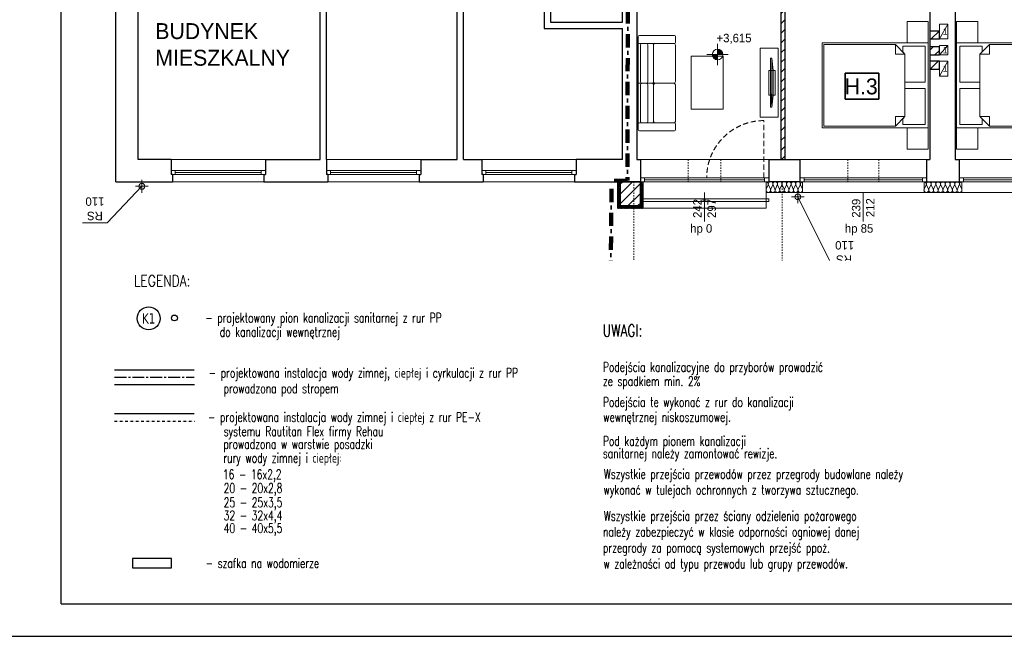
# Model space of a CAD drawing. Extents: x -220312 to -8310, y -91840 to 81907.
# Tile 56 of 128: x -199068 to -180492, y 21409 to 33044. Entities that reach past the tile are written whole.
import ezdxf
from ezdxf.enums import TextEntityAlignment as Align
from ezdxf.lldxf.tags import DXFTag

# ---------------------------------------------------------------- set-up
doc = ezdxf.new("R2010")
doc.units = 0
doc.header["$MEASUREMENT"] = 0
doc.set_wipeout_variables(frame=1)
for name, pattern in [('CENTER2', [1.125, 0.75, -0.125, 0.125, -0.125]), ('DASHDOT', [1, 0.5, -0.25, 0, -0.25]), ('Hidden Line', [50, 25, -25]), ('Krawędzie ukryte', [150, 100, -50]), ('Kreski i kropki', [450, 250, -100, 0, -100])]:
    doc.linetypes.add(name, pattern=pattern)
for name, color, linetype in [('#kan_san-op', 34, 'Continuous'), ('#op-co', 3, 'Continuous'), ('#opisy', 252, 'Continuous')]:
    doc.layers.add(name, color=color, linetype=linetype)
for name, color, linetype, lineweight in [('#ks', 34, 'Continuous', 30), ('_MK_TEKST', 3, 'Continuous', 18), ('Arch balustrady_Nr_Pióra__21', 7, 'Continuous', 9), ('Arch opisy_Nr_Pióra__21', 7, 'Continuous', 9), ('Arch rynny_Nr_Pióra__21', 7, 'Continuous', 9), ('Arch stropy_Nr_Pióra__21', 7, 'Continuous', 9), ('Arch wyburzenia_Nr_Pióra__46', 5, 'Continuous', 13), ('Arch ściany nośne_Nr_Pióra__21', 7, 'Continuous', 9), ('Arch ściany nośne_Nr_Pióra__27', 7, 'Continuous', 30), ('INWENT DACH_Nr_Pióra__101', 8, 'Continuous', 13), ('INWENT KONST. DREWNIANA_Nr_Pióra__20', 1, 'Continuous', 100), ('INWENT OPISY_Nr_Pióra__21', 7, 'Continuous', 9), ('INWENT RURY SPUSTOWE_Nr_Pióra__21', 7, 'Continuous', 9), ('INWENT RZĘDNE_Nr_Pióra__21', 7, 'Continuous', 9), ('INWENT. OKNA_Nr_Pióra__5', 7, 'Continuous', 13), ('INWENT.ŚCIANY_Nr_Pióra__1', 7, 'Continuous', 25), ('INWENT.ŚCIANY_Nr_Pióra__101', 8, 'Continuous', 13), ('IS_Ciepła_woda', 1, 'DASHDOT', 30), ('IS_Cyrkulacja', 223, 'CYRKULACJ1', 30), ('IS_Zimna_woda', 5, 'SOLID', 30), ('Istniejące kominy_Nr_Pióra__21', 7, 'Continuous', 9), ('Istniejące kominy_Nr_Pióra__5', 7, 'Continuous', 13), ('PODKŁAD', 252, 'Continuous', 35), ('RAMKA', 255, 'Continuous', 35), ('woda', 5, 'Continuous', 53)]:
    doc.layers.add(name, color=color, linetype=linetype, lineweight=lineweight)
for name, color, linetype, lineweight, true_color in [('Arch ocieplenie_Nr_Pióra__22', 7, 'Continuous', 9, 0x7f7f7f), ('Arch ocieplenie_Nr_Pióra__24', 7, 'Continuous', 9, 0x029e21), ('Arch okna_Nr_Pióra__4', 7, 'Continuous', 9, 0x029e21), ('Arch wyposazenie_Nr_Pióra__9', 7, 'Continuous', 13, 0x3dad99)]:
    doc.layers.add(name, color=color, linetype=linetype, lineweight=lineweight, true_color=true_color)
doc.styles.add('GENERATED_STYLE_2', font='txt')
doc.styles.add('GENERATED_STYLE_4', font='txt')
doc.styles.add('GENERATED_STYLE_6', font='txt')
doc.styles.add('GLOWNE', font='verdana.ttf')
doc.styles.add('ROMANS', font='romans.shx', dxfattribs={"width": 0.85, "height": 0.11})
doc.styles.get("Standard").update_dxf_attribs({"font": 'txt', "bigfont": 'BIGFONT.SHX'})
doc.linetypes.add('CYRKULACJ1', pattern='A,2.5,-1.5,["~",Standard,S=1,R=0,X=-0.5,Y=-0.4],-1.5', length=5.5)
tags = doc.linetypes.add('SOLID', pattern=[10, 10, 0]).pattern_tags.tags
tags[6:7] = [DXFTag(74, 4), DXFTag(75, 0), DXFTag(340, '0'), DXFTag(46, 0.0), DXFTag(50, 0.0), DXFTag(44, 0.0), DXFTag(45, 0.0)]
tags[4:5] = [DXFTag(74, 4), DXFTag(75, 0), DXFTag(340, '0'), DXFTag(46, 0.0), DXFTag(50, 0.0), DXFTag(44, 0.0), DXFTag(45, 0.0)]
pattern_1 = [(45, (0, 0), (-91.92388, 91.92388), [])]

# ---------------------------------------------------------------- blocks, each defined once
blk = doc.blocks.new('p1')
at = {"layer": 'Arch ściany nośne_Nr_Pióra__21', "linetype": 'Continuous'}
h = blk.add_hatch(dxfattribs=at)
h.set_pattern_fill('Common_Brick', color=252, style=0, pattern_type=2)
h.set_pattern_definition(pattern_1)
h.paths.add_polyline_path([(-184627, 30405), (-184627, 34175), (-184707, 34255), (-184707, 30405)], flags=0)
h = blk.add_hatch(dxfattribs=at)
h.set_pattern_fill('Common_Brick', color=252, style=0, pattern_type=2)
h.set_pattern_definition(pattern_1)
h.paths.add_polyline_path([(-181717, 32680), (-181717, 32830), (-181897, 32830), (-181897, 32680)], flags=0)
h = blk.add_hatch(dxfattribs=at)
h.set_pattern_fill('Common_Brick', color=252, style=0, pattern_type=2)
h.set_pattern_definition(pattern_1)
h.paths.add_polyline_path([(-181717, 32380), (-181717, 32530), (-181897, 32530), (-181897, 32380)], flags=0)
h = blk.add_hatch(dxfattribs=at)
h.set_pattern_fill('Common_Brick', color=252, style=0, pattern_type=2)
h.set_pattern_definition(pattern_1)
h.paths.add_polyline_path([(-181717, 32110), (-181717, 32260), (-181897, 32260), (-181897, 32110)], flags=0)
h = blk.add_hatch(dxfattribs=at)
h.set_pattern_fill('Common_Brick', color=252, style=0, pattern_type=2)
h.set_pattern_definition(pattern_1)
h.paths.add_polyline_path([(-187737, 29985), (-187737, 29535), (-187357, 29535), (-187357, 29985)], flags=0)
at = {"layer": 'INWENT RZĘDNE_Nr_Pióra__21', "linetype": 'Continuous'}
for points in [[(-185901, 32388), (-186001, 32388), (-185993, 32350), (-185971, 32317), (-185939, 32295), (-185901, 32288)], [(-185901, 32388), (-185801, 32388), (-185808, 32426), (-185830, 32459), (-185862, 32480), (-185901, 32488)]]:
    blk.add_hatch(color=252, dxfattribs=at).paths.add_polyline_path(points, flags=0)
at = {"color": 252}
for p, q in [((-183493, 31543), (-183493, 32037)), ((-183493, 32037), (-182857, 32037)), ((-182857, 32037), (-182857, 31543)), ((-182857, 31543), (-183493, 31543))]:
    blk.add_line(p, q, dxfattribs=at)
at = {"layer": 'Arch balustrady_Nr_Pióra__21', "color": 252, "linetype": 'Continuous'}
for p, q in [((-187357, 29665), (-187357, 29615)), ((-187357, 29665), (-187307, 29665)), ((-187307, 29615), (-187357, 29615)), ((-187307, 29665), (-187307, 29615)), ((-187307, 29665), (-184987, 29665)), ((-187307, 29615), (-184987, 29615)), ((-186172, 29665), (-186172, 29615)), ((-186172, 29665), (-186122, 29665)), ((-186122, 29615), (-186172, 29615)), ((-186122, 29665), (-186122, 29615)), ((-184987, 29665), (-184987, 29615)), ((-184987, 29665), (-184937, 29665)), ((-184937, 29615), (-184987, 29615)), ((-184937, 29665), (-184937, 29615))]:
    blk.add_line(p, q, dxfattribs=at)
at = {"layer": 'Arch ocieplenie_Nr_Pióra__22', "color": 252, "linetype": 'Continuous'}
for p, q in [((-184984, 29844), (-184948, 29925)), ((-184941, 29925), (-184905, 29844)), ((-184898, 29844), (-184862, 29925)), ((-184854, 29925), (-184819, 29844)), ((-184811, 29844), (-184775, 29925)), ((-184768, 29925), (-184732, 29844)), ((-184725, 29844), (-184689, 29925)), ((-184682, 29925), (-184646, 29844)), ((-184639, 29844), (-184603, 29925)), ((-184596, 29925), (-184560, 29844)), ((-184553, 29844), (-184517, 29925)), ((-184509, 29925), (-184474, 29844)), ((-184466, 29844), (-184430, 29925)), ((-184423, 29925), (-184387, 29844)), ((-184380, 29844), (-184344, 29925)), ((-184337, 29925), (-184301, 29844)), ((-182004, 29844), (-181966, 29925)), ((-181959, 29925), (-181922, 29844)), ((-181914, 29844), (-181877, 29925)), ((-181870, 29925), (-181832, 29844)), ((-181825, 29844), (-181788, 29925)), ((-181780, 29925), (-181743, 29844)), ((-181736, 29844), (-181698, 29925)), ((-181691, 29925), (-181654, 29844)), ((-181646, 29844), (-181609, 29925)), ((-181601, 29925), (-181564, 29844)), ((-181557, 29844), (-181520, 29925)), ((-181512, 29925), (-181475, 29844)), ((-181467, 29844), (-181430, 29925)), ((-181423, 29925), (-181386, 29844)), ((-181378, 29844), (-181341, 29925)), ((-181333, 29925), (-181296, 29844))]:
    blk.add_line(p, q, dxfattribs=at)
for centre, major_axis, ratio, start_param, end_param in [((-184987, 29942), (43.1, 0), 0.986333, 5.870392, 7.853982), ((-184901, 29942), (43.1, 0), 0.986333, 5.870392, 9.837571), ((-184815, 29942), (43.1, 0), 0.986333, 5.870392, 9.837571), ((-184729, 29942), (43.1, 0), 0.986333, 5.870392, 9.837571), ((-184642, 29942), (43.1, 0), 0.986333, 5.870392, 9.837571), ((-184556, 29942), (43.1, 0), 0.986333, 5.870392, 9.837571), ((-184470, 29942), (43.1, 0), 0.986333, 5.870392, 9.837571), ((-184384, 29942), (43.1, 0), 0.986333, 5.870392, 9.837571), ((-184297, 29942), (43.1, 0), 0.986333, 1.570796, 3.554385), ((-182007, 29942), (44.7, 0), 0.951846, 5.870392, 7.853982), ((-181918, 29942), (44.7, 0), 0.951846, 5.870392, 9.837571), ((-181829, 29942), (44.7, 0), 0.951846, 5.870392, 9.837571), ((-181739, 29942), (44.7, 0), 0.951846, 5.870392, 9.837571), ((-181650, 29942), (44.7, 0), 0.951846, 5.870392, 9.837571), ((-181561, 29942), (44.7, 0), 0.951846, 5.870392, 9.837571), ((-181471, 29942), (44.7, 0), 0.951846, 5.870392, 9.837571), ((-181382, 29942), (44.7, 0), 0.951846, 5.870392, 9.837571), ((-181292, 29942), (44.7, 0), 0.951846, 1.570796, 3.554385), ((-184944, 29827), (43.1, 0), 0.986333, 2.728799, 6.695979), ((-184858, 29827), (43.1, 0), 0.986333, 2.728799, 6.695979), ((-184772, 29827), (43.1, 0), 0.986333, 2.728799, 6.695979), ((-184686, 29827), (43.1, 0), 0.986333, 2.728799, 6.695979), ((-184599, 29827), (43.1, 0), 0.986333, 2.728799, 6.695979), ((-184513, 29827), (43.1, 0), 0.986333, 2.728799, 6.695979), ((-184427, 29827), (43.1, 0), 0.986333, 2.728799, 6.695979), ((-184341, 29827), (43.1, 0), 0.986333, 2.728799, 6.695979), ((-181963, 29827), (44.7, 0), 0.951846, 2.728799, 6.695979), ((-181873, 29827), (44.7, 0), 0.951846, 2.728799, 6.695979), ((-181784, 29827), (44.7, 0), 0.951846, 2.728799, 6.695979), ((-181695, 29827), (44.7, 0), 0.951846, 2.728799, 6.695979), ((-181605, 29827), (44.7, 0), 0.951846, 2.728799, 6.695979), ((-181516, 29827), (44.7, 0), 0.951846, 2.728799, 6.695979), ((-181426, 29827), (44.7, 0), 0.951846, 2.728799, 6.695979), ((-181337, 29827), (44.7, 0), 0.951846, 2.728799, 6.695979)]:
    blk.add_ellipse(centre, major_axis=major_axis, ratio=ratio, start_param=start_param, end_param=end_param, dxfattribs=at)
at = {"layer": 'Arch ocieplenie_Nr_Pióra__24', "color": 252, "linetype": 'Continuous'}
for p, q in [((-187772, 29984), (-187752, 29975)), ((-187752, 29973), (-187772, 29964)), ((-187772, 29963), (-187752, 29954)), ((-187752, 29952), (-187772, 29943)), ((-187772, 29941), (-187752, 29932)), ((-187752, 29930), (-187772, 29921)), ((-187772, 29920), (-187752, 29911)), ((-187752, 29909), (-187772, 29900)), ((-187322, 29984), (-187342, 29975)), ((-187342, 29973), (-187322, 29964)), ((-187322, 29963), (-187342, 29954)), ((-187342, 29952), (-187322, 29943)), ((-187322, 29941), (-187342, 29932)), ((-187342, 29930), (-187322, 29921)), ((-187322, 29920), (-187342, 29911)), ((-187342, 29909), (-187322, 29900)), ((-187772, 29898), (-187752, 29889)), ((-187752, 29888), (-187772, 29879)), ((-187772, 29877), (-187752, 29868)), ((-187752, 29866), (-187772, 29857)), ((-187772, 29855), (-187752, 29846)), ((-187752, 29845), (-187772, 29836)), ((-187772, 29834), (-187752, 29825)), ((-187752, 29823), (-187772, 29814)), ((-187772, 29813), (-187752, 29804)), ((-187752, 29802), (-187772, 29793)), ((-187772, 29791), (-187752, 29782)), ((-187752, 29780), (-187772, 29771)), ((-187772, 29770), (-187752, 29761)), ((-187752, 29759), (-187772, 29750)), ((-187772, 29748), (-187752, 29739)), ((-187752, 29738), (-187772, 29729)), ((-187772, 29727), (-187752, 29718)), ((-187322, 29898), (-187342, 29889)), ((-187342, 29888), (-187322, 29879)), ((-187322, 29877), (-187342, 29868)), ((-187342, 29866), (-187322, 29857)), ((-187322, 29855), (-187342, 29846)), ((-187342, 29845), (-187322, 29836)), ((-187322, 29834), (-187342, 29825)), ((-187342, 29823), (-187322, 29814)), ((-187322, 29813), (-187342, 29804)), ((-187342, 29802), (-187322, 29793)), ((-187322, 29791), (-187342, 29782)), ((-187342, 29780), (-187322, 29771)), ((-187322, 29770), (-187342, 29761)), ((-187342, 29759), (-187322, 29750)), ((-187322, 29748), (-187342, 29739)), ((-187342, 29738), (-187322, 29729)), ((-187322, 29727), (-187342, 29718)), ((-187752, 29716), (-187772, 29707)), ((-187772, 29705), (-187752, 29696)), ((-187752, 29695), (-187772, 29686)), ((-187772, 29684), (-187752, 29675)), ((-187752, 29673), (-187772, 29664)), ((-187772, 29663), (-187752, 29654)), ((-187752, 29652), (-187772, 29643)), ((-187772, 29641), (-187752, 29632)), ((-187752, 29630), (-187772, 29621)), ((-187772, 29620), (-187752, 29611)), ((-187752, 29609), (-187772, 29600)), ((-187772, 29598), (-187752, 29589)), ((-187752, 29588), (-187772, 29579)), ((-187772, 29577), (-187752, 29568)), ((-187752, 29566), (-187772, 29557)), ((-187772, 29555), (-187752, 29546)), ((-187752, 29545), (-187772, 29536)), ((-187342, 29716), (-187322, 29707)), ((-187322, 29705), (-187342, 29696)), ((-187342, 29695), (-187322, 29686)), ((-187322, 29684), (-187342, 29675)), ((-187342, 29673), (-187322, 29664)), ((-187322, 29663), (-187342, 29654)), ((-187342, 29652), (-187322, 29643)), ((-187322, 29641), (-187342, 29632)), ((-187342, 29630), (-187322, 29621)), ((-187322, 29620), (-187342, 29611)), ((-187342, 29609), (-187322, 29600)), ((-187322, 29598), (-187342, 29589)), ((-187342, 29588), (-187322, 29579)), ((-187322, 29577), (-187342, 29568)), ((-187342, 29566), (-187322, 29557)), ((-187322, 29555), (-187342, 29546)), ((-187342, 29545), (-187322, 29536)), ((-187787, 29500), (-187778, 29520)), ((-187776, 29520), (-187767, 29500)), ((-187766, 29500), (-187757, 29520)), ((-187755, 29520), (-187747, 29500)), ((-187745, 29500), (-187736, 29520)), ((-187734, 29520), (-187726, 29500)), ((-187724, 29500), (-187715, 29520)), ((-187713, 29520), (-187705, 29500)), ((-187703, 29500), (-187694, 29520)), ((-187693, 29520), (-187684, 29500)), ((-187682, 29500), (-187673, 29520)), ((-187672, 29520), (-187663, 29500)), ((-187661, 29500), (-187653, 29520)), ((-187651, 29520), (-187642, 29500)), ((-187640, 29500), (-187632, 29520)), ((-187630, 29520), (-187621, 29500)), ((-187620, 29500), (-187611, 29520)), ((-187609, 29520), (-187600, 29500)), ((-187599, 29500), (-187590, 29520)), ((-187588, 29520), (-187580, 29500)), ((-187578, 29500), (-187569, 29520)), ((-187567, 29520), (-187559, 29500)), ((-187557, 29500), (-187548, 29520)), ((-187547, 29520), (-187538, 29500)), ((-187536, 29500), (-187527, 29520)), ((-187526, 29520), (-187517, 29500)), ((-187515, 29500), (-187507, 29520)), ((-187505, 29520), (-187496, 29500)), ((-187494, 29500), (-187486, 29520)), ((-187484, 29520), (-187475, 29500)), ((-187473, 29500), (-187465, 29520)), ((-187463, 29520), (-187454, 29500)), ((-187453, 29500), (-187444, 29520)), ((-187442, 29520), (-187433, 29500)), ((-187432, 29500), (-187423, 29520)), ((-187421, 29520), (-187413, 29500)), ((-187411, 29500), (-187402, 29520)), ((-187400, 29520), (-187392, 29500)), ((-187390, 29500), (-187381, 29520)), ((-187380, 29520), (-187371, 29500)), ((-187369, 29500), (-187360, 29520)), ((-187359, 29520), (-187350, 29500)), ((-187348, 29500), (-187340, 29520)), ((-187338, 29520), (-187329, 29500)), ((-187327, 29500), (-187319, 29520)), ((-187317, 29520), (-187308, 29500))]:
    blk.add_line(p, q, dxfattribs=at)
for centre, major_axis, ratio, start_param, end_param in [((-187777, 29974), (0, -10.7), 0.992498, 2.728799, 6.695979), ((-187777, 29953), (0, -10.7), 0.992498, 2.728799, 6.695979), ((-187777, 29931), (0, -10.7), 0.992498, 2.728799, 6.695979), ((-187777, 29910), (0, -10.7), 0.992498, 2.728799, 6.695979), ((-187748, 29985), (0, -10.7), 0.992498, 5.870392, 7.853982), ((-187748, 29963), (0, -10.7), 0.992498, 5.870392, 9.837571), ((-187748, 29942), (0, -10.7), 0.992498, 5.870392, 9.837571), ((-187748, 29921), (0, -10.7), 0.992498, 5.870392, 9.837571), ((-187748, 29899), (0, -10.7), 0.992498, 5.870392, 9.837571), ((-187347, 29963), (0, -10.7), 0.992498, 2.7288, 6.695979), ((-187347, 29942), (0, -10.7), 0.992498, 2.7288, 6.695979), ((-187347, 29921), (0, -10.7), 0.992498, 2.7288, 6.695979), ((-187347, 29899), (0, -10.7), 0.992498, 2.7288, 6.695979), ((-187347, 29985), (0, -10.7), 0.992498, 4.712389, 6.695979), ((-187318, 29974), (0, -10.7), 0.992498, 5.870392, 9.837571), ((-187318, 29953), (0, -10.7), 0.992498, 5.870392, 9.837571), ((-187318, 29931), (0, -10.7), 0.992498, 5.870392, 9.837571), ((-187318, 29910), (0, -10.7), 0.992498, 5.870392, 9.837571), ((-187777, 29888), (0, -10.7), 0.992498, 2.728799, 6.695979), ((-187777, 29867), (0, -10.7), 0.992498, 2.728799, 6.695979), ((-187777, 29846), (0, -10.7), 0.992498, 2.728799, 6.695979), ((-187777, 29824), (0, -10.7), 0.992498, 2.728799, 6.695979), ((-187777, 29803), (0, -10.7), 0.992498, 2.728799, 6.695979), ((-187777, 29781), (0, -10.7), 0.992498, 2.728799, 6.695979), ((-187777, 29760), (0, -10.7), 0.992498, 2.728799, 6.695979), ((-187777, 29738), (0, -10.7), 0.992498, 2.728799, 6.695979), ((-187777, 29717), (0, -10.7), 0.992498, 2.728799, 6.695979), ((-187748, 29878), (0, -10.7), 0.992498, 5.870392, 9.837571), ((-187748, 29856), (0, -10.7), 0.992498, 5.870392, 9.837571), ((-187748, 29835), (0, -10.7), 0.992498, 5.870392, 9.837571), ((-187748, 29813), (0, -10.7), 0.992498, 5.870392, 9.837571), ((-187748, 29792), (0, -10.7), 0.992498, 5.870392, 9.837571), ((-187748, 29771), (0, -10.7), 0.992498, 5.870392, 9.837571), ((-187748, 29749), (0, -10.7), 0.992498, 5.870392, 9.837571), ((-187748, 29728), (0, -10.7), 0.992498, 5.870392, 9.837571), ((-187347, 29878), (0, -10.7), 0.992498, 2.7288, 6.695979), ((-187347, 29856), (0, -10.7), 0.992498, 2.7288, 6.695979), ((-187347, 29835), (0, -10.7), 0.992498, 2.7288, 6.695979), ((-187347, 29813), (0, -10.7), 0.992498, 2.7288, 6.695979), ((-187347, 29792), (0, -10.7), 0.992498, 2.7288, 6.695979), ((-187347, 29771), (0, -10.7), 0.992498, 2.7288, 6.695979), ((-187347, 29749), (0, -10.7), 0.992498, 2.7288, 6.695979), ((-187347, 29728), (0, -10.7), 0.992498, 2.7288, 6.695979), ((-187318, 29888), (0, -10.7), 0.992498, 5.870392, 9.837571), ((-187318, 29867), (0, -10.7), 0.992498, 5.870392, 9.837571), ((-187318, 29846), (0, -10.7), 0.992498, 5.870392, 9.837571), ((-187318, 29824), (0, -10.7), 0.992498, 5.870392, 9.837571), ((-187318, 29803), (0, -10.7), 0.992498, 5.870392, 9.837571), ((-187318, 29781), (0, -10.7), 0.992498, 5.870392, 9.837571), ((-187318, 29760), (0, -10.7), 0.992498, 5.870392, 9.837571), ((-187318, 29738), (0, -10.7), 0.992498, 5.870392, 9.837571), ((-187318, 29717), (0, -10.7), 0.992498, 5.870392, 9.837571), ((-187777, 29696), (0, -10.7), 0.992498, 2.728799, 6.695979), ((-187777, 29674), (0, -10.7), 0.992498, 2.728799, 6.695979), ((-187777, 29653), (0, -10.7), 0.992498, 2.728799, 6.695979), ((-187777, 29631), (0, -10.7), 0.992498, 2.728799, 6.695979), ((-187777, 29610), (0, -10.7), 0.992498, 2.728799, 6.695979), ((-187777, 29588), (0, -10.7), 0.992498, 2.728799, 6.695979), ((-187777, 29567), (0, -10.7), 0.992498, 2.728799, 6.695979), ((-187777, 29546), (0, -10.7), 0.992498, 2.728799, 6.695979), ((-187748, 29706), (0, -10.7), 0.992498, 5.870392, 9.837571), ((-187748, 29685), (0, -10.7), 0.992498, 5.870392, 9.837571), ((-187748, 29663), (0, -10.7), 0.992498, 5.870392, 9.837571), ((-187748, 29642), (0, -10.7), 0.992498, 5.870392, 9.837571), ((-187748, 29621), (0, -10.7), 0.992498, 5.870392, 9.837571), ((-187748, 29599), (0, -10.7), 0.992498, 5.870392, 9.837571), ((-187748, 29578), (0, -10.7), 0.992498, 5.870392, 9.837571), ((-187748, 29556), (0, -10.7), 0.992498, 5.870392, 9.837571), ((-187748, 29535), (0, -10.7), 0.992498, 1.570796, 3.554385), ((-187347, 29706), (0, -10.7), 0.992498, 2.7288, 6.695979), ((-187347, 29685), (0, -10.7), 0.992498, 2.7288, 6.695979), ((-187347, 29663), (0, -10.7), 0.992498, 2.7288, 6.695979), ((-187347, 29642), (0, -10.7), 0.992498, 2.7288, 6.695979), ((-187347, 29621), (0, -10.7), 0.992498, 2.7288, 6.695979), ((-187347, 29599), (0, -10.7), 0.992498, 2.7288, 6.695979), ((-187347, 29578), (0, -10.7), 0.992498, 2.7288, 6.695979), ((-187347, 29556), (0, -10.7), 0.992498, 2.7288, 6.695979), ((-187347, 29535), (0, -10.7), 0.992498, 2.7288, 4.712389), ((-187318, 29696), (0, -10.7), 0.992498, 5.870392, 9.837571), ((-187318, 29674), (0, -10.7), 0.992498, 5.870392, 9.837571), ((-187318, 29653), (0, -10.7), 0.992498, 5.870392, 9.837571), ((-187318, 29631), (0, -10.7), 0.992498, 5.870392, 9.837571), ((-187318, 29610), (0, -10.7), 0.992498, 5.870392, 9.837571), ((-187318, 29588), (0, -10.7), 0.992498, 5.870392, 9.837571), ((-187318, 29567), (0, -10.7), 0.992498, 5.870392, 9.837571), ((-187318, 29546), (0, -10.7), 0.992498, 5.870392, 9.837571), ((-187777, 29495), (0, 10.6), 0.981276, 1.158003, 5.125183), ((-187787, 29524), (0, 10.6), 0.981276, 4.299596, 6.283185), ((-187767, 29524), (0, 10.6), 0.981276, 4.299595, 8.266774), ((-187756, 29495), (0, 10.6), 0.981276, 1.158003, 5.125183), ((-187746, 29524), (0, 10.6), 0.981276, 4.299595, 8.266774), ((-187735, 29495), (0, 10.6), 0.981276, 1.158003, 5.125183), ((-187725, 29524), (0, 10.6), 0.981276, 4.299595, 8.266774), ((-187714, 29495), (0, 10.6), 0.981276, 1.158003, 5.125183), ((-187704, 29524), (0, 10.6), 0.981276, 4.299595, 8.266774), ((-187693, 29495), (0, 10.6), 0.981276, 1.158003, 5.125183), ((-187683, 29524), (0, 10.6), 0.981276, 4.299595, 8.266774), ((-187673, 29495), (0, 10.6), 0.981276, 1.158003, 5.125183), ((-187662, 29524), (0, 10.6), 0.981276, 4.299595, 8.266774), ((-187652, 29495), (0, 10.6), 0.981276, 1.158003, 5.125183), ((-187641, 29524), (0, 10.6), 0.981276, 4.299595, 8.266774), ((-187631, 29495), (0, 10.6), 0.981276, 1.158003, 5.125183), ((-187620, 29524), (0, 10.6), 0.981276, 4.299595, 8.266774), ((-187610, 29495), (0, 10.6), 0.981276, 1.158003, 5.125183), ((-187600, 29524), (0, 10.6), 0.981276, 4.299595, 8.266774), ((-187589, 29495), (0, 10.6), 0.981276, 1.158003, 5.125183), ((-187579, 29524), (0, 10.6), 0.981276, 4.299595, 8.266774), ((-187568, 29495), (0, 10.6), 0.981276, 1.158003, 5.125183), ((-187558, 29524), (0, 10.6), 0.981276, 4.299595, 8.266774), ((-187547, 29495), (0, 10.6), 0.981276, 1.158003, 5.125183), ((-187537, 29524), (0, 10.6), 0.981276, 4.299595, 8.266774), ((-187527, 29495), (0, 10.6), 0.981276, 1.158003, 5.125183), ((-187516, 29524), (0, 10.6), 0.981276, 4.299595, 8.266774), ((-187506, 29495), (0, 10.6), 0.981276, 1.158003, 5.125183), ((-187495, 29524), (0, 10.6), 0.981276, 4.299595, 8.266774), ((-187485, 29495), (0, 10.6), 0.981276, 1.158003, 5.125183), ((-187474, 29524), (0, 10.6), 0.981276, 4.299595, 8.266774), ((-187464, 29495), (0, 10.6), 0.981276, 1.158003, 5.125183), ((-187453, 29524), (0, 10.6), 0.981276, 4.299595, 8.266774), ((-187443, 29495), (0, 10.6), 0.981276, 1.158003, 5.125183), ((-187433, 29524), (0, 10.6), 0.981276, 4.299595, 8.266774), ((-187422, 29495), (0, 10.6), 0.981276, 1.158003, 5.125183), ((-187412, 29524), (0, 10.6), 0.981276, 4.299595, 8.266774), ((-187401, 29495), (0, 10.6), 0.981276, 1.158003, 5.125183), ((-187391, 29524), (0, 10.6), 0.981276, 4.299595, 8.266774), ((-187380, 29495), (0, 10.6), 0.981276, 1.158003, 5.125183), ((-187370, 29524), (0, 10.6), 0.981276, 4.299595, 8.266774), ((-187360, 29495), (0, 10.6), 0.981276, 1.158003, 5.125183), ((-187349, 29524), (0, 10.6), 0.981276, 4.299595, 8.266774), ((-187339, 29495), (0, 10.6), 0.981276, 1.158003, 5.125183), ((-187328, 29524), (0, 10.6), 0.981276, 4.299595, 8.266774), ((-187318, 29495), (0, 10.6), 0.981276, 1.158003, 5.125183), ((-187307, 29524), (0, 10.6), 0.981276, 0, 1.983589)]:
    blk.add_ellipse(centre, major_axis=major_axis, ratio=ratio, start_param=start_param, end_param=end_param, dxfattribs=at)
at = {"layer": 'Arch okna_Nr_Pióra__4', "color": 252, "linetype": 'Krawędzie ukryte'}
blk.add_line((-185027, 30060), (-185027, 31140), dxfattribs=at)
at = {"layer": 'Arch okna_Nr_Pióra__4', "color": 252, "linetype": 'Continuous'}
for p, q in [((-187357, 30405), (-184937, 30405)), ((-184347, 30405), (-181957, 30405)), ((-181342, 30405), (-178952, 30405)), ((-187357, 30060), (-184937, 30060)), ((-187357, 29985), (-184937, 29985)), ((-187277, 30060), (-187277, 29985)), ((-187277, 30022), (-185017, 30022)), ((-185017, 30060), (-185017, 29985)), ((-184347, 30060), (-181957, 30060)), ((-184347, 29985), (-181957, 29985)), ((-184267, 30060), (-184267, 29985)), ((-184267, 30022), (-182037, 30022)), ((-182037, 30060), (-182037, 29985)), ((-181342, 30060), (-178952, 30060)), ((-181342, 29985), (-178952, 29985)), ((-181262, 30060), (-181262, 29985)), ((-181262, 30022), (-179032, 30022)), ((-186147, 29785), (-186147, 29235)), ((-184297, 29785), (-182007, 29785)), ((-183152, 29785), (-183152, 29235)), ((-181292, 29785), (-179002, 29785))]:
    blk.add_line(p, q, dxfattribs=at)
at = {"layer": 'Arch okna_Nr_Pióra__4', "color": 252, "linetype": 'Krawędzie ukryte'}
blk.add_arc((-185027, 30060), 1080, 90, 180, dxfattribs=at)
at = {"layer": 'Arch opisy_Nr_Pióra__21', "color": 252, "linetype": 'Continuous'}
for p, q in [((-183493, 31543), (-183493, 32037)), ((-183493, 32037), (-182857, 32037)), ((-182857, 32037), (-182857, 31543)), ((-182857, 31543), (-183493, 31543))]:
    blk.add_line(p, q, dxfattribs=at)
at = {"layer": 'Arch rynny_Nr_Pióra__21', "color": 252, "linetype": 'Continuous'}
for p, q in [((-184387, 29820), (-184387, 29580)), ((-184267, 29700), (-184507, 29700)), ((-183732, 28389), (-184387, 29700)), ((-183269, 28389), (-183732, 28389))]:
    blk.add_line(p, q, dxfattribs=at)
blk.add_circle((-184387, 29700), 55, dxfattribs=at)
at = {"layer": 'Arch stropy_Nr_Pióra__21', "color": 252, "linetype": 'Continuous'}
for p, q in [((-187307, 29485), (-187307, 29785)), ((-184987, 29485), (-184987, 29785)), ((-187307, 29485), (-184987, 29485))]:
    blk.add_line(p, q, dxfattribs=at)
at = {"layer": 'Arch wyburzenia_Nr_Pióra__46', "color": 252, "linetype": 'Continuous'}
for p, q in [((-187787, 29485), (-187787, 29985)), ((-187307, 29985), (-187307, 29485)), ((-184987, 29985), (-184987, 29785)), ((-184297, 29785), (-184297, 29985)), ((-182007, 29985), (-182007, 29785)), ((-181292, 29785), (-181292, 29985)), ((-184987, 29785), (-184297, 29785)), ((-182007, 29785), (-181292, 29785)), ((-187307, 29485), (-187787, 29485))]:
    blk.add_line(p, q, dxfattribs=at)
at = {"layer": 'Arch wyposazenie_Nr_Pióra__9', "color": 252, "linetype": 'Continuous'}
for p, q in [((-182327, 32605), (-182327, 33009)), ((-182327, 33009), (-181927, 33009)), ((-181927, 33009), (-181927, 32605)), ((-181392, 33009), (-181392, 32605)), ((-180992, 33009), (-181392, 33009)), ((-180992, 32605), (-180992, 33009)), ((-187397, 32725), (-187397, 32615)), ((-186717, 32745), (-187377, 32745)), ((-186697, 32615), (-186697, 32725)), ((-187397, 32615), (-187397, 31845)), ((-187377, 32595), (-186717, 32595)), ((-187357, 31875), (-187357, 32565)), ((-187327, 32595), (-187139, 32595)), ((-187217, 32565), (-187217, 31875)), ((-187109, 32565), (-187109, 31875)), ((-187109, 32565), (-187109, 31875)), ((-186727, 32595), (-187079, 32595)), ((-186697, 31875), (-186697, 32565)), ((-181927, 32605), (-183927, 32605)), ((-183927, 32605), (-183927, 31005)), ((-183897, 32575), (-183897, 31805)), ((-182547, 32575), (-183897, 32575)), ((-182547, 32575), (-182547, 32395)), ((-182367, 32395), (-182547, 32575)), ((-181987, 32545), (-182407, 32545)), ((-182407, 32545), (-182407, 32435)), ((-181927, 32605), (-182327, 32605)), ((-181987, 31865), (-181987, 32545)), ((-181927, 32605), (-181927, 31005)), ((-181392, 32605), (-180992, 32605)), ((-181392, 32605), (-179392, 32605)), ((-181392, 32605), (-181392, 31005)), ((-181332, 32545), (-180912, 32545)), ((-181332, 31865), (-181332, 32545)), ((-180952, 32395), (-180772, 32575)), ((-180912, 32545), (-180912, 32435)), ((-180772, 32575), (-180772, 32395)), ((-180772, 32575), (-179422, 32575)), ((-185797, 32355), (-186397, 32355)), ((-186397, 32355), (-186397, 31355)), ((-185797, 31355), (-185797, 32355)), ((-185097, 31205), (-185097, 32505)), ((-185097, 32505), (-184757, 32505)), ((-184757, 32505), (-184757, 31205)), ((-182367, 32395), (-182547, 32395)), ((-182407, 32435), (-182367, 32395)), ((-182367, 32395), (-182367, 31865)), ((-182367, 31805), (-182367, 32395)), ((-180912, 32435), (-180952, 32395)), ((-180952, 32395), (-180952, 31865)), ((-180952, 31805), (-180952, 32395)), ((-180952, 32395), (-180772, 32395)), ((-184875, 32318), (-184900, 32318)), ((-184900, 32318), (-184900, 31392)), ((-184850, 32086), (-184875, 32318)), ((-184875, 32318), (-184875, 31392)), ((-184817, 32086), (-184933, 32086)), ((-184933, 32086), (-184933, 31623)), ((-184850, 31623), (-184850, 32086)), ((-184817, 31623), (-184817, 32086)), ((-187397, 31845), (-187327, 31845)), ((-187397, 31075), (-187397, 31845)), ((-187397, 31845), (-187327, 31845)), ((-187357, 31815), (-187357, 31125)), ((-187139, 31845), (-187327, 31845)), ((-187139, 31845), (-187327, 31845)), ((-187217, 31125), (-187217, 31815)), ((-187139, 31845), (-187079, 31845)), ((-187139, 31845), (-187079, 31845)), ((-187109, 31125), (-187109, 31815)), ((-187109, 31125), (-187109, 31815)), ((-187079, 31845), (-186727, 31845)), ((-187079, 31845), (-186727, 31845)), ((-186697, 31815), (-186697, 31125)), ((-183897, 31805), (-183897, 31035)), ((-182367, 31865), (-181987, 31865)), ((-182367, 31215), (-182367, 31805)), ((-180952, 31865), (-181332, 31865)), ((-180952, 31215), (-180952, 31805)), ((-184933, 31623), (-184817, 31623)), ((-184890, 31608), (-184890, 31639)), ((-184890, 31639), (-184884, 31639)), ((-184884, 31608), (-184890, 31608)), ((-184890, 31593), (-184884, 31593)), ((-184890, 31531), (-184890, 31593)), ((-184884, 31639), (-184884, 31608)), ((-184884, 31593), (-184884, 31531)), ((-184875, 31392), (-184850, 31623)), ((-181987, 31745), (-182367, 31745)), ((-182367, 31745), (-182367, 31215)), ((-181987, 31065), (-181987, 31745)), ((-181332, 31745), (-180952, 31745)), ((-181332, 31065), (-181332, 31745)), ((-180952, 31745), (-180952, 31215)), ((-184884, 31531), (-184890, 31531)), ((-184890, 31454), (-184890, 31515)), ((-184890, 31515), (-184884, 31515)), ((-184884, 31454), (-184890, 31454)), ((-184884, 31515), (-184884, 31454)), ((-186397, 31355), (-185797, 31355)), ((-184900, 31392), (-184875, 31392)), ((-182547, 31035), (-182367, 31215)), ((-182547, 31035), (-182547, 31215)), ((-182367, 31215), (-182547, 31215)), ((-182367, 31215), (-182407, 31175)), ((-180952, 31215), (-180912, 31175)), ((-180772, 31035), (-180952, 31215)), ((-180952, 31215), (-180772, 31215)), ((-180772, 31035), (-180772, 31215)), ((-187397, 30965), (-187397, 31075)), ((-187377, 31095), (-186717, 31095)), ((-187327, 31095), (-187139, 31095)), ((-186727, 31095), (-187079, 31095)), ((-186697, 31075), (-186697, 30965)), ((-184757, 31205), (-185097, 31205)), ((-183897, 31035), (-182547, 31035)), ((-182407, 31175), (-182407, 31065)), ((-182407, 31065), (-181987, 31065)), ((-180912, 31065), (-181332, 31065)), ((-180912, 31175), (-180912, 31065)), ((-179422, 31035), (-180772, 31035)), ((-186717, 30945), (-187377, 30945)), ((-183927, 31005), (-181927, 31005)), ((-182327, 31005), (-182327, 30601)), ((-181927, 31005), (-182327, 31005)), ((-181927, 30601), (-181927, 31005)), ((-181392, 30601), (-181392, 31005)), ((-181392, 31005), (-180992, 31005)), ((-179392, 31005), (-181392, 31005)), ((-180992, 31005), (-180992, 30601)), ((-182327, 30601), (-181927, 30601)), ((-180992, 30601), (-181392, 30601))]:
    blk.add_line(p, q, dxfattribs=at)
for centre, radius, start, end in [((-187377, 32725), 20, 90, 180), ((-186717, 32725), 20, 0, 90), ((-187377, 32615), 20, 180, 270), ((-187327, 32565), 30, 90, 180), ((-187247, 32565), 30, 0, 90), ((-187139, 32565), 30, 0, 90), ((-187079, 32565), 30, 90, 180), ((-186727, 32565), 30, 0, 90), ((-186717, 32615), 20, 270, 0), ((-187327, 31875), 30, 180, 270), ((-187327, 31815), 30, 90, 180), ((-187247, 31875), 30, 270, 0), ((-187247, 31815), 30, 0, 90), ((-187139, 31875), 30, 270, 0), ((-187139, 31815), 30, 0, 90), ((-187079, 31875), 30, 180, 270), ((-187079, 31815), 30, 90, 180), ((-186727, 31875), 30, 270, 0), ((-186727, 31815), 30, 0, 90), ((-187377, 31075), 20, 90, 180), ((-187327, 31125), 30, 180, 270), ((-187247, 31125), 30, 270, 0), ((-187139, 31125), 30, 270, 0), ((-187079, 31125), 30, 180, 270), ((-186727, 31125), 30, 270, 0), ((-186717, 31075), 20, 0, 90), ((-187377, 30965), 20, 180, 270), ((-186717, 30965), 20, 270, 0)]:
    blk.add_arc(centre, radius, start, end, dxfattribs=at)
at = {"layer": 'Arch ściany nośne_Nr_Pióra__27', "color": 252, "linetype": 'Continuous'}
for p, q in [((-184707, 34255), (-184707, 30405)), ((-184627, 30405), (-184627, 34175)), ((-181897, 32830), (-181897, 32680)), ((-181717, 32830), (-181897, 32830)), ((-181717, 32680), (-181717, 32830)), ((-181897, 32680), (-181717, 32680)), ((-181897, 32530), (-181897, 32380)), ((-181717, 32530), (-181897, 32530)), ((-181717, 32380), (-181717, 32530)), ((-181897, 32380), (-181717, 32380)), ((-181897, 32260), (-181897, 32110)), ((-181717, 32260), (-181897, 32260)), ((-181717, 32110), (-181717, 32260)), ((-181897, 32110), (-181717, 32110)), ((-184707, 30405), (-184627, 30405)), ((-187357, 29985), (-187737, 29985)), ((-187737, 29985), (-187737, 29535)), ((-187357, 29535), (-187357, 29985)), ((-187737, 29535), (-187357, 29535))]:
    blk.add_line(p, q, dxfattribs=at)
at = {"layer": 'INWENT DACH_Nr_Pióra__101', "color": 252, "linetype": 'Hidden Line'}
for p, q in [((-187482, 29985), (-187482, 23085)), ((-184682, 23085), (-184682, 29985)), ((-187482, 23085), (-184682, 23085))]:
    blk.add_line(p, q, dxfattribs=at)
at = {"layer": 'INWENT KONST. DREWNIANA_Nr_Pióra__20', "color": 252, "linetype": 'Kreski i kropki'}
for p, q in [((-187590, 36372), (-187602, 30007)), ((-187590, 36372), (-187602, 30007)), ((-187936, 26001), (-187902, 30005)), ((-187936, 26001), (-187902, 30005)), ((-187602, 30007), (-187902, 30005)), ((-187602, 30007), (-187902, 30005)), ((-187936, 26001), (-191082, 25981)), ((-187936, 26001), (-191082, 25981))]:
    blk.add_line(p, q, dxfattribs=at)
at = {"layer": 'INWENT RURY SPUSTOWE_Nr_Pióra__21', "color": 252, "linetype": 'Continuous'}
for p, q in [((-196762, 30020), (-196762, 29780)), ((-197418, 29213), (-196762, 29900)), ((-196642, 29900), (-196882, 29900)), ((-197880, 29213), (-197418, 29213))]:
    blk.add_line(p, q, dxfattribs=at)
blk.add_circle((-196762, 29900), 55, dxfattribs=at)
at = {"layer": 'INWENT RZĘDNE_Nr_Pióra__21', "color": 252, "linetype": 'Continuous'}
for p, q in [((-185901, 32188), (-185901, 32588)), ((-186101, 32388), (-185701, 32388))]:
    blk.add_line(p, q, dxfattribs=at)
blk.add_circle((-185901, 32388), 100, dxfattribs=at)
at = {"layer": 'INWENT. OKNA_Nr_Pióra__5', "color": 252, "linetype": 'Continuous'}
for p, q in [((-194432, 30405), (-196212, 30405)), ((-191502, 30405), (-193282, 30405)), ((-188572, 30405), (-190352, 30405)), ((-194432, 30200), (-196212, 30200)), ((-194432, 30125), (-196212, 30125)), ((-196132, 30200), (-196132, 30125)), ((-194512, 30162), (-196132, 30162)), ((-194512, 30200), (-194512, 30125)), ((-191502, 30200), (-193282, 30200)), ((-191502, 30125), (-193282, 30125)), ((-193202, 30200), (-193202, 30125)), ((-191582, 30162), (-193202, 30162)), ((-191582, 30200), (-191582, 30125)), ((-188572, 30200), (-190352, 30200)), ((-188572, 30125), (-190352, 30125)), ((-190272, 30200), (-190272, 30125)), ((-188652, 30162), (-190272, 30162)), ((-188652, 30200), (-188652, 30125)), ((-194462, 29985), (-196182, 29985)), ((-191532, 29985), (-193252, 29985)), ((-188602, 29985), (-190322, 29985))]:
    blk.add_line(p, q, dxfattribs=at)
at = {"layer": 'INWENT.ŚCIANY_Nr_Pióra__1', "color": 252, "linetype": 'Continuous'}
for p, q in [((-187427, 36055), (-187427, 30405)), ((-181897, 36055), (-181897, 30405)), ((-181422, 36055), (-181422, 30405)), ((-187692, 32995), (-187692, 34975)), ((-197252, 29985), (-197252, 34880)), ((-193402, 30405), (-193402, 34895)), ((-196832, 30405), (-196832, 34005)), ((-193282, 30405), (-193282, 34135)), ((-190812, 30405), (-190812, 34135)), ((-189052, 33685), (-189052, 32995)), ((-190692, 30405), (-190692, 33565)), ((-189172, 33565), (-189172, 32875)), ((-189052, 32995), (-187692, 32995)), ((-189172, 32875), (-187692, 32875)), ((-187692, 30405), (-187692, 32875)), ((-196212, 30405), (-196832, 30405)), ((-196212, 30405), (-196212, 30125)), ((-194432, 30405), (-194432, 30125)), ((-194432, 30405), (-193402, 30405)), ((-193282, 30405), (-193282, 30125)), ((-191502, 30405), (-190812, 30405)), ((-191502, 30405), (-191502, 30125)), ((-190692, 30405), (-190352, 30405)), ((-190352, 30405), (-190352, 30125)), ((-187692, 30405), (-188572, 30405)), ((-188572, 30405), (-188572, 30125)), ((-187427, 30405), (-187357, 30405)), ((-187357, 30405), (-187357, 29985)), ((-184937, 30405), (-184347, 30405)), ((-184937, 30405), (-184937, 29985)), ((-184347, 30405), (-184347, 29985)), ((-181957, 30405), (-181897, 30405)), ((-181957, 30405), (-181957, 29985)), ((-181422, 30405), (-181342, 30405)), ((-181342, 30405), (-181342, 29985)), ((-196182, 30125), (-196212, 30125)), ((-196182, 30125), (-196182, 29985)), ((-194462, 30125), (-194432, 30125)), ((-194462, 30125), (-194462, 29985)), ((-193252, 30125), (-193282, 30125)), ((-193252, 30125), (-193252, 29985)), ((-191532, 30125), (-191502, 30125)), ((-191532, 30125), (-191532, 29985)), ((-190322, 30125), (-190352, 30125)), ((-190322, 30125), (-190322, 29985)), ((-188602, 30125), (-188572, 30125)), ((-188602, 30125), (-188602, 29985)), ((-197252, 29985), (-196182, 29985)), ((-194462, 29985), (-193252, 29985)), ((-191532, 29985), (-190322, 29985)), ((-188602, 29985), (-187357, 29985)), ((-184347, 29985), (-184937, 29985)), ((-181957, 29985), (-181342, 29985))]:
    blk.add_line(p, q, dxfattribs=at)
at = {"layer": 'INWENT.ŚCIANY_Nr_Pióra__101', "color": 252, "linetype": 'Hidden Line'}
for p, q in [((-185837, 30405), (-186457, 30405)), ((-186457, 30405), (-186457, 29985)), ((-185837, 30405), (-185837, 29985)), ((-182857, 30405), (-183447, 30405)), ((-183447, 30405), (-183447, 29985)), ((-182857, 30405), (-182857, 29985)), ((-186457, 29985), (-185837, 29985)), ((-183447, 29985), (-182857, 29985))]:
    blk.add_line(p, q, dxfattribs=at)
at = {"layer": 'Istniejące kominy_Nr_Pióra__5', "color": 252, "linetype": 'Continuous'}
for p, q in [((-181717, 32680), (-181557, 32960)), ((-181717, 32680), (-181717, 32960)), ((-181557, 32960), (-181717, 32960)), ((-181557, 32960), (-181557, 32680)), ((-181897, 32830), (-181717, 32830)), ((-181717, 32680), (-181897, 32680)), ((-181897, 32530), (-181717, 32530)), ((-181557, 32680), (-181717, 32680)), ((-181717, 32380), (-181557, 32560)), ((-181717, 32380), (-181717, 32560)), ((-181557, 32560), (-181717, 32560)), ((-181557, 32560), (-181557, 32380)), ((-181717, 32380), (-181897, 32380)), ((-181557, 32380), (-181717, 32380)), ((-181897, 32260), (-181717, 32260)), ((-181717, 31980), (-181557, 32260)), ((-181717, 31980), (-181717, 32260)), ((-181557, 32260), (-181717, 32260)), ((-181557, 32260), (-181557, 31980)), ((-181717, 32110), (-181897, 32110)), ((-181557, 31980), (-181717, 31980))]:
    blk.add_line(p, q, dxfattribs=at)
at = {"layer": 'Arch okna_Nr_Pióra__4', "color": 252, "linetype": 'Continuous', "style": 'GENERATED_STYLE_6'}
for s, p in [('242', (-186202, 29304)), ('297', (-185933, 29304)), ('239', (-183207, 29308)), ('212', (-182941, 29319))]:
    blk.add_text(s, height=160, rotation=90, dxfattribs=at).set_placement(p)
for s, p in [('hp 0', (-186418, 29025)), ('hp 85', (-183499, 29025))]:
    blk.add_text(s, height=160, dxfattribs=at).set_placement(p)
at = {"layer": 'Arch opisy_Nr_Pióra__21', "color": 252, "linetype": 'Continuous', "style": 'GENERATED_STYLE_4'}
blk.add_text('H.3', height=300, dxfattribs=at).set_placement((-183504, 31635))
at = {"layer": 'Arch rynny_Nr_Pióra__21', "color": 252, "linetype": 'Continuous', "style": 'GENERATED_STYLE_6'}
for s, p in [('110', (-183326, 28867)), ('RS', (-183368, 28597))]:
    blk.add_text(s, height=160, rotation=180, dxfattribs=at).set_placement(p)
at = {"layer": 'INWENT OPISY_Nr_Pióra__21', "color": 252, "linetype": 'Continuous', "style": 'GENERATED_STYLE_6'}
for s, p in [('dz. nr 375/3', (-190159, 26033)), ('dz. nr 375/3', (-190159, 26033)), ('dz. nr 375/5', (-190155, 25539)), ('dz. nr 375/5', (-190155, 25539))]:
    blk.add_text(s, height=300, rotation=0.4183, dxfattribs=at).set_placement(p)
at = {"layer": 'INWENT OPISY_Nr_Pióra__21', "color": 252, "linetype": 'Continuous', "insert": (-196510, 32979), "char_height": 300, "width": 3467.63, "attachment_point": 1, "line_spacing_factor": 1.00541, "style": 'GENERATED_STYLE_6'}
blk.add_mtext('{BUDYNEK MIESZKALNY}', dxfattribs=at)
at = {"layer": 'INWENT RURY SPUSTOWE_Nr_Pióra__21', "color": 252, "linetype": 'Continuous', "insert": (-197649, 29261), "char_height": 160, "width": 462.76, "attachment_point": 2, "rotation": 180, "line_spacing_factor": 1.015474, "style": 'GENERATED_STYLE_6'}
blk.add_mtext('{RS 110}', dxfattribs=at)
at = {"layer": 'INWENT RZĘDNE_Nr_Pióra__21', "color": 252, "insert": (-185921, 32588), "char_height": 160, "attachment_point": 7, "style": 'GENERATED_STYLE_2'}
blk.add_mtext('{+3,615}', dxfattribs=at)
at = {"layer": 'Istniejące kominy_Nr_Pióra__21', "color": 252, "linetype": 'Continuous', "style": 'GENERATED_STYLE_6'}
for p in [(-181652, 32762), (-181652, 32412), (-181652, 32062)]:
    blk.add_text('1', height=120, dxfattribs=at).set_placement(p)
blk = doc.blocks.new('A$C382C6C0C')
at = {"layer": '#ks', "color": 7, "lineweight": -3}
for p, q in [((0, -2848), (0, 0)), ((0, -2848), (3890.5, -2848)), ((-248.5, -2909), (3951.5, -2909))]:
    blk.add_line(p, q, dxfattribs=at)
blk = doc.blocks.new('A$C689C700D')
at = {"layer": '#ks', "color": 1, "lineweight": 35, "xscale": 10, "yscale": 10, "zscale": 10}
blk.add_blockref('A$C382C6C0C', (-37653, 28364), dxfattribs=at)

msp = doc.modelspace()

# ---------------------------------------------------------------- block references
at = {"layer": 'PODKŁAD'}
msp.add_blockref('p1', (0, 0), dxfattribs=at)

# ---------------------------------------------------------------- next in the draw order: wipeouts: each hides what was drawn before it
at = {"ltscale": 10}
msp.add_wipeout([(-198285, 22019), (-198285, 28500), (-180501, 28500), (-180501, 22019)], dxfattribs=at).dxf.layer = '#kan_san-op'

# ---------------------------------------------------------------- next in the draw order: linework, layer by layer
at = {"layer": '#kan_san-op', "color": 7}
msp.add_circle((-196635, 27408), 216, dxfattribs=at)
at = {"layer": '#kan_san-op', "lineweight": 30}
msp.add_circle((-196148, 27416), 55, dxfattribs=at)
at = {"layer": 'IS_Ciepła_woda', "linetype": 'CENTER2', "ltscale": 300}
msp.add_line((-197279, 26301), (-195773, 26301), dxfattribs=at)
at = {"layer": 'IS_Ciepła_woda', "ltscale": 100}
msp.add_line((-197278, 25466), (-195772, 25466), dxfattribs=at)
at = {"layer": 'IS_Ciepła_woda', "linetype": 'Continuous', "ltscale": 300}
msp.add_lwpolyline([(-196942, 22880), (-196942, 22700), (-196202, 22700), (-196202, 22880), (-196942, 22880)], dxfattribs=at)
at = {"layer": 'IS_Cyrkulacja', "ltscale": 50}
msp.add_line((-197279, 26439), (-195773, 26439), dxfattribs=at)
at = {"layer": 'IS_Zimna_woda', "color": 5, "lineweight": 30}
msp.add_line((-195773, 25604), (-197279, 25604), dxfattribs=at)
at = {"layer": 'woda', "lineweight": 30}
msp.add_line((-197278, 26163), (-195772, 26163), dxfattribs=at)

# ---------------------------------------------------------------- next in the draw order: texts
at = {"layer": '#kan_san-op', "color": 7, "style": 'GLOWNE', "width": 0.7}
msp.add_text('K1', height=196.4, dxfattribs=at).set_placement((-196635, 27408), align=Align.MIDDLE_CENTER)
at = {"layer": '#op-co', "color": 21, "style": 'ROMANS', "width": 0.8}
msp.add_text('LEGENDA:', height=211.8, dxfattribs=at).set_placement((-196913, 28011))
at = {"layer": '#opisy', "color": 7, "style": 'ROMANS', "width": 0.7}
for s, p in [('- projektowany pion kanalizacji sanitarnej z rur PP', (-195568, 27330)), ('do kanalizacji wewnętrznej', (-195293, 27063)), ('Podejścia kanalizacyjne do przyborów prowadzić ', (-188065, 26402)), ('- projektowana instalacja wody zimnej, ciepłej i cyrkulacji z rur PP', (-195502, 26291)), ('ze spadkiem min. 2%%% ', (-188065, 26133)), ('prowadzona pod stropem', (-195220, 25996)), ('Podejścia te wykonać z rur do kanalizacji ', (-188065, 25739)), ('- projektowana instalacja wody zimnej i ciepłej z rur PE-X', (-195515, 25455)), ('wewnętrznej niskoszumowej.', (-188057, 25458)), ('systemu Rautitan Flex firmy Rehau', (-195219, 25188)), ('prowadzona w warstwie posadzki ', (-195225, 24946)), ('Pod każdym pionem kanalizacji', (-188065, 25004)), ('rury wody zimnej i ciepłej:', (-195224, 24685)), ('sanitarnej należy zamontować rewizje.', (-188065, 24771)), ('16 - 16x2,2', (-195234, 24375)), ('Wszystkie przejścia przewodów przez przegrody budowlane należy', (-188045, 24383)), ('20 - 20x2,8', (-195219, 24116)), ('wykonać w tulejach ochronnych z tworzywa sztucznego.', (-188054, 24083)), ('25 - 25x3,5', (-195219, 23846)), ('32 - 32x4,4', (-195219, 23599)), ('Wszystkie przejścia przez ściany odzielenia pożarowego', (-188045, 23591)), ('40 - 40x5,5', (-195219, 23360)), ('należy zabezpieczyć w klasie odporności ogniowej danej', (-188063, 23291)), ('przegrody za pomocą systemowych przejść ppoż. ', (-188063, 22991)), ('- szafka na wodomierze', (-195559, 22698)), ('w zależności od typu przewodu lub grupy przewodów.', (-188054, 22691))]:
    msp.add_text(s, height=180, dxfattribs=at).set_placement(p)
at = {"layer": '_MK_TEKST', "color": 21, "lineweight": 25, "ltscale": 200, "style": 'ROMANS', "width": 0.75}
msp.add_text('UWAGI:', height=226.1, dxfattribs=at).set_placement((-188069, 27064))

# ---------------------------------------------------------------- next in the draw order: wipeouts: each hides what was drawn before it
at = {"ltscale": 10}
msp.add_wipeout([(-200770, 51109), (-198285, 50499), (-198285, 22019), (-200770, 21409)], dxfattribs=at).dxf.layer = '#kan_san-op'

# ---------------------------------------------------------------- next in the draw order: block references
at = {"layer": 'RAMKA'}
msp.add_blockref('A$C689C700D', (-160632, 22135), dxfattribs=at)

doc.saveas('drawing.dxf')
